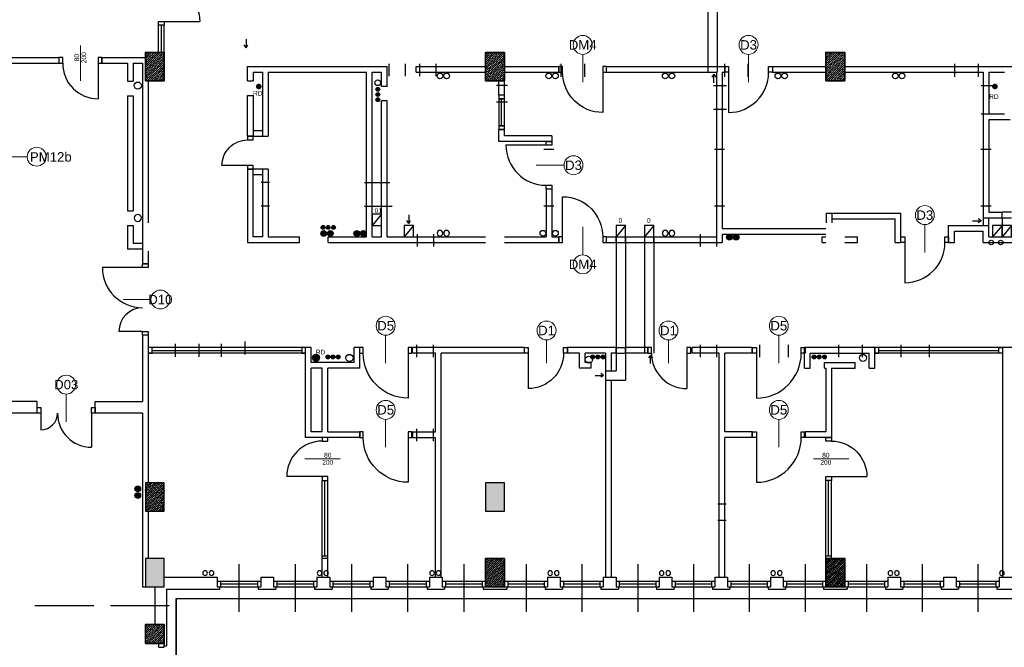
# Model space of a CAD drawing. Header units: millimetres. Extents: x 44889 to 52866, y -11417 to -4315.
# Tile 16 of 74: x 46043 to 47085, y -6970 to -6307. Entities that reach past the tile are written whole.
import ezdxf
from ezdxf.enums import TextEntityAlignment as Align

# ---------------------------------------------------------------- set-up
doc = ezdxf.new("R2010")
doc.units = ezdxf.units.MM
doc.layers.get('0').update_dxf_attribs({"color": 9})
for name, color, linetype, lineweight in [('kreskowanie', 9, 'Continuous', 18), ('opis stolarki', 251, 'Continuous', 18), ('słupy gr0.7', 9, 'Continuous', 35)]:
    doc.layers.add(name, color=color, linetype=linetype, lineweight=lineweight)
for name, color, linetype in [('Podkład', 9, 'Continuous'), ('przepusty', 9, 'Continuous'), ('wentylacja', 7, 'Continuous')]:
    doc.layers.add(name, color=color, linetype=linetype)
doc.styles.add('arial', font='arial.ttf')
doc.styles.get("Standard").update_dxf_attribs({"font": 'arial.ttf', "height": 15})
pattern_1 = [(45, (44431.0084, -9527.6914), (0.841899, 3.08696304), [3.96875, -0.79375, 0, -0.79375])]

# ---------------------------------------------------------------- blocks, each defined once
blk = doc.blocks.new('słup 4')
at = {"layer": 'kreskowanie'}
h = blk.add_hatch(dxfattribs=at)
h.set_pattern_fill('ANSI36', color=256, style=0)
h.set_pattern_definition([(45, (-20, -40), (1.6838, 6.17393), [7.9375, -1.5875, 0, -1.5875])])
h.paths.add_polyline_path([(20, 20), (-20, 20), (-20, -40), (20, -40)])
at = {"layer": 'słupy gr0.7'}
blk.add_lwpolyline([(-20, -40), (20, -40), (20, 20), (-20, 20)], close=True, dxfattribs=at)
blk = doc.blocks.new('PM12B')
for p, q in [((0, 0), (-50, 0)), ((0, -135), (-85, -135))]:
    blk.add_line(p, q)
for points in [[(12, 8), (12, 0), (0, 0), (0, 8)], [(12, -135), (12, -143), (0, -143), (0, -135)]]:
    blk.add_lwpolyline(points, close=True)
for centre, radius, start, end in [((0, 0), 50, 180, 270), ((0, -135), 85, 90, 180)]:
    blk.add_arc(centre, radius, start, end)
at = {"layer": 'opis stolarki'}
blk.add_line((81.9, -67.5), (22.9, -67.5), dxfattribs=at)
blk.add_circle((101.9, -67.5), 20, dxfattribs=at)
blk.add_attdef('PM12B', text='', height=20, dxfattribs=at).set_placement((101.9, -67.5), align=Align.MIDDLE)
blk = doc.blocks.new('D1-V')
blk.add_line((-39, 58), (-39, 133))
for points in [[(-39, 58), (-47, 58), (-47, 46), (-39, 46)], [(44, 58), (36, 58), (36, 46), (44, 46)]]:
    blk.add_lwpolyline(points, close=True)
blk.add_arc((-39, 58), 75, 360, 90)
at = {"layer": 'opis stolarki'}
blk.add_line((0, 30), (0, 79), dxfattribs=at)
blk.add_circle((0, 10), 20, dxfattribs=at)
blk.add_attdef('D1', text='', height=20, dxfattribs=at).set_placement((0, 10), align=Align.MIDDLE)
blk = doc.blocks.new('c.o.')
at = {"layer": 'przepusty'}
for points in [[(6, 0, 1), (-6, 0, 1)], [(20, 0, 1), (8, 0, 1)]]:
    blk.add_hatch(color=256, dxfattribs=at).paths.add_polyline_path(points)
for centre in [(0, 0), (14, 0)]:
    blk.add_circle(centre, 6, dxfattribs=at)
blk = doc.blocks.new('przepust duży')
at = {"layer": 'przepusty'}
blk.add_circle((82, 371), 7.5, dxfattribs=at)
blk = doc.blocks.new('kier. went.')
at = {"layer": 'wentylacja'}
for p, q in [((0, 0), (-4, 6)), ((0, 18), (0, 0)), ((0, 0), (4, 6))]:
    blk.add_line(p, q, dxfattribs=at)
blk = doc.blocks.new('przepust 3x')
at = {"layer": 'przepusty'}
for points in [[(4, 11, 1), (-4, 11, 1)], [(4, 0, 1), (-4, 0, 1)], [(4, -11, 1), (-4, -11, 1)]]:
    blk.add_hatch(color=256, dxfattribs=at).paths.add_polyline_path(points)
for centre in [(0, 11), (0, 0), (0, -11)]:
    blk.add_circle(centre, 4, dxfattribs=at)
blk = doc.blocks.new('wentylacja 1')
blk.add_line((20, 24), (0, 0))
blk.add_lwpolyline([(0, 0), (20, 0), (20, 24), (0, 24)], close=True)
blk = doc.blocks.new('M$C6751F5240116')
blk.add_line((8, 12), (8, 87))
for points in [[(8, 12), (0, 12), (0, 0), (8, 0)], [(91, 12), (83, 12), (83, 0), (91, 0)]]:
    blk.add_lwpolyline(points, close=True)
blk.add_arc((8, 12), 75, 360, 90)
at = {"layer": 'opis stolarki'}
blk.add_line((45.5, -26), (45.5, 48.7), dxfattribs=at)
at = {"layer": 'opis stolarki', "style": 'arial'}
for p in [(38.3, 0.1), (53.3, 0.1)]:
    blk.add_attdef('D0', text='', height=10, rotation=90, dxfattribs=at).set_placement(p, align=Align.MIDDLE)
blk = doc.blocks.new('D10')
for p, q in [((143, 6), (143, 91)), ((8, 6), (8, 56))]:
    blk.add_line(p, q)
for points in [[(0, 6), (8, 6), (8, -6), (0, -6)], [(143, 6), (151, 6), (151, -6), (143, -6)]]:
    blk.add_lwpolyline(points, close=True)
for centre, radius, start, end in [((143, 6), 85, 90, 180), ((8, 6), 50, 0, 90)]:
    blk.add_arc(centre, radius, start, end)
at = {"layer": 'opis stolarki'}
blk.add_line((75.5, -11.7), (75.5, 47.3), dxfattribs=at)
blk.add_circle((75.5, -31.7), 20, dxfattribs=at)
blk.add_attdef('D10', text='', height=20, dxfattribs=at).set_placement((75.5, -31.7), align=Align.MIDDLE)
blk = doc.blocks.new('D3')
blk.add_line((93, 6), (93, 91))
for points in [[(0, 6), (8, 6), (8, -6), (0, -6)], [(93, 6), (101, 6), (101, -6), (93, -6)]]:
    blk.add_lwpolyline(points, close=True)
blk.add_arc((93, 6), 85, 90, 180)
at = {"layer": 'opis stolarki'}
blk.add_line((50.5, -32), (50.5, 27), dxfattribs=at)
blk.add_circle((50.5, -52), 20, dxfattribs=at)
blk.add_attdef('D1', text='', height=20, dxfattribs=at).set_placement((50.5, -52), align=Align.MIDDLE)
blk = doc.blocks.new('D5')
blk.add_line((103, 12), (103, 107))
for points in [[(0, 12), (8, 12), (8, 0), (0, 0)], [(103, 12), (111, 12), (111, 0), (103, 0)]]:
    blk.add_lwpolyline(points, close=True)
blk.add_arc((103, 12), 95, 90, 180)
at = {"layer": 'opis stolarki'}
blk.add_line((55.5, -26), (55.5, 33), dxfattribs=at)
blk.add_circle((55.5, -46), 20, dxfattribs=at)
blk.add_attdef('D5', text='', height=20, dxfattribs=at).set_placement((55.5, -46), align=Align.MIDDLE)
blk = doc.blocks.new('D03')
for p, q in [((-6, -8), (-41, -8)), ((-6, -115), (-78, -115))]:
    blk.add_line(p, q)
for points in [[(6, 0), (6, -8), (-6, -8), (-6, 0)], [(6, -115), (6, -123), (-6, -123), (-6, -115)]]:
    blk.add_lwpolyline(points, close=True)
for centre, radius, start, end in [((-6, -8), 35, 180, 270), ((-6, -115), 72, 90, 180)]:
    blk.add_arc(centre, radius, start, end)
at = {"layer": 'opis stolarki'}
blk.add_line((34.5, -61.5), (-24.5, -61.5), dxfattribs=at)
blk.add_circle((54.5, -61.5), 20, dxfattribs=at)
blk.add_attdef('D03', text='', height=20, dxfattribs=at).set_placement((54.5, -61.5), align=Align.MIDDLE)
blk = doc.blocks.new('Przepust mały 2x')
at = {"layer": 'przepusty'}
for centre in [(0, 0), (0, -14)]:
    blk.add_circle(centre, 6, dxfattribs=at)
blk = doc.blocks.new('słup 2')
at = {"layer": 'kreskowanie'}
h = blk.add_hatch(dxfattribs=at)
h.set_pattern_fill('ANSI36', color=256, style=0)
h.set_pattern_definition([(45, (-1340, -20), (1.683798, 6.173926), [7.9375, -1.5875, 0, -1.5875])])
h.paths.add_polyline_path([(20, -20), (20, 20), (-20, 20), (-20, -20)])
at = {"layer": 'słupy gr0.7'}
blk.add_lwpolyline([(-20, -20), (20, -20), (20, 20), (-20, 20)], close=True, dxfattribs=at)

msp = doc.modelspace()

# ---------------------------------------------------------------- hatches: boundary and pattern name
at = {"layer": 'Podkład'}
h = msp.add_hatch(color=256, dxfattribs=at)
edge = h.paths.add_edge_path()
edge.add_arc((46296.01, -6377.14), 3, 360, 180, ccw=False)
edge.add_arc((46296.01, -6377.14), 3, 180, 360, ccw=False)
h = msp.add_hatch(color=256, dxfattribs=at)
edge = h.paths.add_edge_path()
edge.add_arc((47074.98, -6377.14), 3, 360, 180, ccw=False)
edge.add_arc((47074.98, -6377.14), 3, 180, 360, ccw=False)
h = msp.add_hatch(color=256, dxfattribs=at)
edge = h.paths.add_edge_path()
edge.add_arc((46356.52, -6664.13), 3.75, 0, 360)
h = msp.add_hatch(dxfattribs=at)
h.set_pattern_fill('ANSI36', color=256, scale=0.5, style=0)
h.set_pattern_definition([(45, (45516.0162, -6826.1265), (0.841899, 3.086963), [3.96875, -0.79375, 0, -0.79375])])
h.paths.add_polyline_path([(46196.02, -6826.13), (46196.02, -6796.13), (46176.02, -6796.13), (46176.02, -6826.13)])
h = msp.add_hatch(dxfattribs=at)
h.set_pattern_fill('ANSI36', color=256, scale=0.5, style=0)
h.set_pattern_definition(pattern_1)
h.paths.add_polyline_path([(46176.02, -6906.13), (46196.02, -6906.13), (46196.02, -6876.13), (46176.02, -6876.13)])
h.paths.add_polyline_path([(46536.02, -6906.13), (46556.02, -6906.13), (46556.02, -6876.13), (46536.02, -6876.13)])
h.paths.add_polyline_path([(46536.02, -6826.13), (46556.02, -6826.13), (46556.02, -6796.13), (46536.02, -6796.13)])
h = msp.add_hatch(dxfattribs=at)
h.set_pattern_fill('ANSI36', color=256, scale=0.5, style=0)
h.set_pattern_definition(pattern_1)
h.paths.add_polyline_path([(46896.02, -6906.13), (46916.02, -6906.13), (46916.02, -6876.13), (46896.02, -6876.13)])

# ---------------------------------------------------------------- linework, layer by layer
for p, q in [((46771.02, -6238.13), (46771.02, -6362.13)), ((46781.02, -6238.13), (46781.02, -6362.13)), ((46190.02, -6341.13), (46190.02, -6312.38)), ((46193.02, -6341.13), (46193.02, -6312.38)), ((46196.02, -6341.13), (46196.02, -6312.38)), ((46016.02, -6346.63), (46084.52, -6346.63)), ((46016.02, -6352.63), (46084.52, -6352.63)), ((46084.52, -6346.63), (46084.52, -6352.63)), ((46130.02, -6346.63), (46176.02, -6346.63)), ((46130.02, -6346.63), (46130.02, -6352.63)), ((46130.02, -6352.63), (46157.02, -6352.63)), ((46157.02, -6352.63), (46157.02, -6371.63)), ((46163.02, -6352.63), (46163.02, -6371.63)), ((46163.02, -6352.63), (46173.02, -6352.63)), ((46173.02, -6352.63), (46173.02, -6564.63)), ((46433.52, -6353.19), (46433.52, -6366.2)), ((46451.02, -6353.19), (46451.02, -6366.2)), ((46466.02, -6353.19), (46466.02, -6366.2)), ((46483.52, -6353.19), (46483.52, -6366.2)), ((46616.02, -6367.02), (46616.02, -6353.01)), ((46641.02, -6367.02), (46641.02, -6353.01)), ((46789.02, -6367.02), (46789.02, -6353.01)), ((46814.02, -6367.02), (46814.02, -6353.01)), ((47032.52, -6367.02), (47032.52, -6353.01)), ((47057.52, -6367.02), (47057.52, -6353.01)), ((46284.02, -6356.13), (46432.02, -6356.13)), ((46284.02, -6371.13), (46284.02, -6356.13)), ((46290.02, -6362.13), (46300.02, -6362.13)), ((46290.02, -6362.13), (46290.02, -6371.13)), ((46300.02, -6362.13), (46300.02, -6429.7)), ((46306.02, -6362.13), (46306.02, -6429.7)), ((46306.02, -6362.13), (46410.02, -6362.13)), ((46410.02, -6536.13), (46410.02, -6362.13)), ((46416.02, -6536.13), (46416.02, -6362.13)), ((46416.02, -6362.13), (46426.02, -6362.13)), ((46426.02, -6377.13), (46426.02, -6362.13)), ((46432.02, -6377.13), (46432.02, -6356.13)), ((46462.52, -6362.13), (46462.52, -6356.13)), ((46462.52, -6356.13), (46536.02, -6356.13)), ((46462.52, -6362.13), (46536.02, -6362.13)), ((46556.02, -6356.13), (46613.52, -6356.13)), ((46556.02, -6362.13), (46613.52, -6362.13)), ((46613.52, -6362.13), (46613.52, -6356.13)), ((46664.02, -6356.13), (46771.02, -6356.13)), ((46664.02, -6362.13), (46664.02, -6356.13)), ((46664.02, -6362.13), (46771.02, -6362.13)), ((46771.02, -6356.13), (46781.02, -6356.13)), ((46771.02, -6356.13), (46771.02, -6362.13)), ((46771.02, -6362.13), (46781.02, -6362.13)), ((46780.52, -6362.13), (46780.52, -6536.13)), ((46781.02, -6356.13), (46789.02, -6356.13)), ((46781.02, -6356.13), (46781.02, -6362.13)), ((46786.52, -6362.13), (46786.52, -6527.13)), ((46786.52, -6362.13), (46789.02, -6362.13)), ((46789.02, -6356.13), (46789.02, -6362.13)), ((46839.52, -6356.13), (46839.52, -6362.13)), ((46839.52, -6356.13), (46896.02, -6356.13)), ((46839.52, -6362.13), (46896.02, -6362.13)), ((46916.02, -6356.13), (47132.02, -6356.13)), ((46916.02, -6362.13), (47062.52, -6362.13)), ((47062.52, -6362.13), (47062.52, -6516.13)), ((47068.52, -6362.13), (47068.52, -6406.13)), ((47068.52, -6362.13), (47085.02, -6362.13)), ((46157.02, -6371.63), (46163.02, -6371.63)), ((46179.02, -6371.13), (46179.02, -6521.13)), ((46284.02, -6371.13), (46290.02, -6371.13)), ((46559.08, -6376.13), (46547.66, -6376.13)), ((46550.02, -6386.13), (46550.02, -6371.13)), ((46556.02, -6386.13), (46556.02, -6371.13)), ((46777.13, -6376.13), (46790.87, -6376.13)), ((47060.47, -6376.13), (47074.21, -6376.13)), ((46284.02, -6429.7), (46284.02, -6386.63)), ((46284.02, -6386.63), (46290.02, -6386.63)), ((46290.02, -6386.63), (46290.02, -6429.7)), ((46432.02, -6377.13), (46426.02, -6377.13)), ((46556.02, -6386.13), (46550.02, -6386.13)), ((46157.02, -6387.13), (46163.02, -6387.13)), ((46157.02, -6387.13), (46157.02, -6508.63)), ((46163.02, -6387.13), (46163.02, -6508.63)), ((46426.02, -6536.13), (46426.02, -6392.13)), ((46432.02, -6392.13), (46426.02, -6392.13)), ((46432.02, -6536.13), (46432.02, -6392.13)), ((46559.08, -6393.63), (46547.66, -6393.63)), ((46553.02, -6418.63), (46553.02, -6390.13)), ((46777.13, -6401.13), (46790.87, -6401.13)), ((47060.47, -6406.13), (47074.21, -6406.13)), ((47068.52, -6406.13), (47085.02, -6406.13)), ((47068.52, -6412.13), (47091.02, -6412.13)), ((47068.52, -6412.13), (47068.52, -6510.13)), ((46290.02, -6423.7), (46300.02, -6423.7)), ((46550.02, -6435.13), (46550.02, -6422.63)), ((46556.02, -6422.63), (46550.02, -6422.63)), ((46556.02, -6429.13), (46556.02, -6422.63)), ((46284.02, -6429.7), (46306.02, -6429.7)), ((46606.02, -6435.13), (46550.02, -6435.13)), ((46606.02, -6429.13), (46556.02, -6429.13)), ((46606.02, -6429.13), (46606.02, -6435.13)), ((46608.25, -6443.63), (46597.55, -6443.63)), ((46788.89, -6443.63), (46778.19, -6443.63)), ((47070.89, -6443.63), (47060.19, -6443.63)), ((46306.02, -6464.7), (46284.02, -6464.7)), ((46284.02, -6464.7), (46284.02, -6542.13)), ((46290.02, -6536.13), (46290.02, -6464.7)), ((46300.02, -6464.7), (46300.02, -6536.13)), ((46306.02, -6464.7), (46306.02, -6536.13)), ((46300.02, -6470.7), (46290.02, -6470.7)), ((46307.45, -6478.63), (46298.58, -6478.63)), ((46407.97, -6478.63), (46434.73, -6478.63)), ((46600.02, -6485.63), (46600.02, -6536.13)), ((46606.02, -6485.63), (46600.02, -6485.63)), ((46606.02, -6485.63), (46606.02, -6536.13)), ((46157.02, -6508.63), (46163.02, -6508.63)), ((46307.45, -6503.63), (46298.58, -6503.63)), ((46407.97, -6503.63), (46437.22, -6503.63)), ((46608.25, -6503.63), (46597.55, -6503.63)), ((46788.89, -6503.63), (46778.19, -6503.63)), ((46896.52, -6511.13), (46896.52, -6521.13)), ((46896.52, -6511.13), (46975.52, -6511.13)), ((46902.52, -6511.13), (46902.52, -6521.13)), ((46975.52, -6542.13), (46975.52, -6511.13)), ((47070.89, -6503.63), (47060.19, -6503.63)), ((47068.52, -6510.13), (47082.52, -6510.13)), ((47082.52, -6516.13), (47082.52, -6510.13)), ((47092.52, -6510.13), (47082.52, -6510.13)), ((46902.52, -6517.13), (46969.52, -6517.13)), ((46969.52, -6542.13), (46969.52, -6517.13)), ((47062.52, -6516.13), (47082.52, -6516.13)), ((47062.52, -6516.13), (47062.52, -6524.13)), ((47068.52, -6524.13), (47068.52, -6516.13)), ((47082.52, -6516.13), (47082.52, -6524.13)), ((47082.52, -6516.13), (47092.52, -6516.13)), ((46157.02, -6524.13), (46163.02, -6524.13)), ((46157.02, -6524.13), (46157.02, -6549.13)), ((46163.02, -6524.13), (46163.02, -6543.13)), ((46459.72, -6524.13), (46449.72, -6536.13)), ((46684.02, -6524.13), (46674.02, -6536.13)), ((46714.02, -6524.13), (46704.02, -6536.13)), ((46786.52, -6527.13), (46896.02, -6527.13)), ((47026.02, -6542.13), (47026.02, -6524.13)), ((47026.02, -6524.13), (47068.52, -6524.13)), ((47032.02, -6542.13), (47032.02, -6530.13)), ((47032.02, -6530.13), (47062.52, -6530.13)), ((47062.52, -6542.13), (47062.52, -6530.13)), ((47068.52, -6536.13), (47068.52, -6524.13)), ((46284.02, -6542.13), (46339.02, -6542.13)), ((46300.02, -6536.13), (46290.02, -6536.13)), ((46306.02, -6536.13), (46339.02, -6536.13)), ((46339.02, -6542.13), (46339.02, -6536.13)), ((46369.52, -6542.13), (46369.52, -6536.13)), ((46369.52, -6536.13), (46410.02, -6536.13)), ((46369.52, -6542.13), (46536.02, -6542.13)), ((46416.02, -6536.13), (46426.02, -6536.13)), ((46432.02, -6536.13), (46536.02, -6536.13)), ((46463.52, -6533.19), (46463.52, -6546.2)), ((46481.02, -6533.19), (46481.02, -6546.2)), ((46556.02, -6536.13), (46600.02, -6536.13)), ((46556.02, -6542.13), (46613.52, -6542.13)), ((46606.02, -6536.13), (46613.52, -6536.13)), ((46613.52, -6542.13), (46613.52, -6536.13)), ((46664.02, -6542.13), (46664.02, -6536.13)), ((46664.02, -6536.13), (46674.02, -6536.13)), ((46664.02, -6542.13), (46674.02, -6542.13)), ((46674.02, -6542.13), (46674.02, -6536.13)), ((46674.02, -6536.13), (46674.02, -6677.63)), ((46674.02, -6542.13), (46684.02, -6542.13)), ((46684.02, -6542.13), (46684.02, -6536.13)), ((46684.02, -6536.13), (46704.02, -6536.13)), ((46684.02, -6536.13), (46684.02, -6687.63)), ((46684.02, -6542.13), (46704.02, -6542.13)), ((46704.02, -6536.13), (46704.02, -6659.13)), ((46704.02, -6536.13), (46704.02, -6542.13)), ((46704.02, -6542.13), (46714.02, -6542.13)), ((46714.02, -6542.13), (46714.02, -6536.13)), ((46714.02, -6536.13), (46780.52, -6536.13)), ((46714.02, -6536.13), (46714.02, -6659.13)), ((46714.02, -6542.13), (46786.52, -6542.13)), ((46763.02, -6533.19), (46763.02, -6546.2)), ((46780.52, -6533.19), (46780.52, -6546.2)), ((46786.52, -6533.13), (46896.02, -6533.13)), ((46786.52, -6533.13), (46786.52, -6542.13)), ((46892.02, -6542.13), (46892.02, -6536.13)), ((46892.02, -6536.13), (46896.02, -6536.13)), ((46892.02, -6542.13), (46896.02, -6542.13)), ((46916.02, -6536.13), (46929.52, -6536.13)), ((46916.02, -6542.13), (46929.52, -6542.13)), ((46929.52, -6542.13), (46929.52, -6536.13)), ((46969.52, -6542.13), (46975.52, -6542.13)), ((47026.02, -6542.13), (47032.02, -6542.13)), ((47062.52, -6542.13), (47132.02, -6542.13)), ((47068.52, -6536.13), (47120.02, -6536.13)), ((46173.02, -6549.13), (46157.02, -6549.13)), ((46173.02, -6543.13), (46163.02, -6543.13)), ((46179.02, -6551.13), (46179.02, -6564.63)), ((46179.02, -6564.63), (46173.02, -6564.63)), ((46179.02, -6640.13), (46173.02, -6640.13)), ((46173.02, -6640.13), (46173.02, -6710.13)), ((46179.02, -6640.13), (46179.02, -6796.13)), ((46281.52, -6660.63), (46281.52, -6646.62)), ((46345.52, -6653.13), (46179.02, -6653.13)), ((46183.02, -6656.13), (46341.52, -6656.13)), ((46208.02, -6663.13), (46208.02, -6649.12)), ((46233.02, -6663.13), (46233.02, -6649.12)), ((46256.52, -6663.13), (46256.52, -6649.12)), ((46345.52, -6748.13), (46345.52, -6653.13)), ((46351.52, -6653.13), (46345.52, -6653.13)), ((46351.52, -6669.13), (46351.52, -6653.13)), ((46403.02, -6653.13), (46397.02, -6653.13)), ((46397.02, -6669.13), (46397.02, -6653.13)), ((46403.02, -6675.13), (46403.02, -6653.13)), ((46458.52, -6659.13), (46458.52, -6653.13)), ((46577.02, -6653.13), (46458.52, -6653.13)), ((46463.02, -6650.19), (46463.02, -6663.2)), ((46480.52, -6650.19), (46480.52, -6663.2)), ((46577.02, -6659.13), (46577.02, -6653.13)), ((46622.52, -6659.13), (46622.52, -6653.13)), ((46674.02, -6653.13), (46622.52, -6653.13)), ((46674.02, -6659.13), (46674.02, -6653.13)), ((46674.02, -6653.13), (46684.02, -6653.13)), ((46707.52, -6653.13), (46684.02, -6653.13)), ((46684.02, -6659.13), (46684.02, -6653.13)), ((46707.52, -6659.13), (46707.52, -6653.13)), ((46754.52, -6659.13), (46754.52, -6653.13)), ((46818.02, -6653.13), (46754.52, -6653.13)), ((46763.02, -6650.19), (46763.02, -6663.2)), ((46780.52, -6650.19), (46780.52, -6663.2)), ((46818.02, -6659.13), (46818.02, -6653.13)), ((46826.02, -6650.19), (46826.02, -6663.2)), ((46856.02, -6650.19), (46856.02, -6663.2)), ((46873.52, -6675.13), (46873.52, -6653.13)), ((46948.02, -6653.13), (46873.52, -6653.13)), ((46909.52, -6650.19), (46909.52, -6663.2)), ((46934.52, -6650.19), (46934.52, -6663.2)), ((46948.02, -6675.13), (46948.02, -6653.13)), ((47083.02, -6653.13), (46948.02, -6653.13)), ((46952.02, -6656.13), (47079.02, -6656.13)), ((46975.52, -6650.19), (46975.52, -6663.2)), ((47005.52, -6650.19), (47005.52, -6663.2)), ((47083.02, -6653.13), (47083.02, -6896.13)), ((47102.02, -6653.13), (47083.02, -6653.13)), ((46345.52, -6659.13), (46179.02, -6659.13)), ((46483.02, -6659.13), (46458.52, -6659.13)), ((46483.02, -6742.13), (46483.02, -6659.13)), ((46577.02, -6659.13), (46489.02, -6659.13)), ((46489.02, -6896.13), (46489.02, -6659.13)), ((46635.52, -6659.13), (46622.52, -6659.13)), ((46635.52, -6675.13), (46635.52, -6659.13)), ((46663.02, -6659.13), (46641.52, -6659.13)), ((46641.52, -6669.13), (46641.52, -6659.13)), ((46663.02, -6659.13), (46663.02, -6677.63)), ((46669.02, -6659.13), (46669.02, -6677.63)), ((46674.02, -6659.13), (46669.02, -6659.13)), ((46674.02, -6659.13), (46684.02, -6659.13)), ((46707.52, -6659.13), (46684.02, -6659.13)), ((46783.02, -6659.13), (46754.52, -6659.13)), ((46783.02, -6896.13), (46783.02, -6659.13)), ((46818.02, -6659.13), (46789.02, -6659.13)), ((46789.02, -6742.13), (46789.02, -6659.13)), ((46879.52, -6659.13), (46942.02, -6659.13)), ((46879.52, -6675.13), (46879.52, -6659.13)), ((46942.02, -6675.13), (46942.02, -6659.13)), ((47083.02, -6659.13), (46948.02, -6659.13)), ((46397.02, -6669.13), (46351.52, -6669.13)), ((46351.52, -6742.13), (46351.52, -6675.13)), ((46363.02, -6675.13), (46351.52, -6675.13)), ((46363.02, -6742.13), (46363.02, -6675.13)), ((46403.02, -6675.13), (46369.02, -6675.13)), ((46369.02, -6742.13), (46369.02, -6675.13)), ((46647.52, -6675.13), (46635.52, -6675.13)), ((46647.52, -6669.13), (46641.52, -6669.13)), ((46647.52, -6669.13), (46647.52, -6675.13)), ((46663.02, -6677.63), (46669.02, -6677.63)), ((46663.02, -6677.63), (46663.02, -6687.63)), ((46669.02, -6677.63), (46674.02, -6677.63)), ((46873.52, -6675.13), (46879.52, -6675.13)), ((46894.52, -6675.13), (46894.52, -6669.13)), ((46894.52, -6669.13), (46927.02, -6669.13)), ((46894.52, -6675.13), (46896.02, -6675.13)), ((46902.02, -6675.13), (46927.02, -6675.13)), ((46927.02, -6675.13), (46927.02, -6669.13)), ((46942.02, -6675.13), (46948.02, -6675.13)), ((46663.02, -6687.63), (46669.02, -6687.63)), ((46663.02, -6687.63), (46663.02, -6896.13)), ((46669.02, -6687.63), (46669.02, -6896.13)), ((46669.02, -6687.63), (46684.02, -6687.63)), ((46061.52, -6710.13), (45995.62, -6710.13)), ((46061.52, -6722.63), (46061.52, -6710.13)), ((46123.02, -6710.13), (46173.02, -6710.13)), ((46123.02, -6722.63), (46123.02, -6710.13)), ((46061.52, -6722.63), (45995.62, -6722.63)), ((46173.02, -6722.63), (46123.02, -6722.63)), ((46463.02, -6739.19), (46463.02, -6752.2)), ((46480.52, -6739.19), (46480.52, -6752.2)), ((46403.02, -6748.13), (46345.52, -6748.13)), ((46363.02, -6742.13), (46351.52, -6742.13)), ((46369.02, -6742.13), (46403.02, -6742.13)), ((46403.02, -6742.13), (46403.02, -6748.13)), ((46458.52, -6742.13), (46458.52, -6748.13)), ((46458.52, -6742.13), (46483.02, -6742.13)), ((46458.52, -6748.13), (46483.02, -6748.13)), ((46483.02, -6896.13), (46483.02, -6748.13)), ((46789.02, -6896.13), (46789.02, -6748.13)), ((46818.02, -6748.13), (46818.02, -6742.13)), ((46873.52, -6748.13), (46873.52, -6742.13)), ((46896.02, -6742.13), (46874.02, -6742.13)), ((46363.02, -6876.13), (46363.02, -6793.63)), ((46366.02, -6873.63), (46366.02, -6793.63)), ((46369.02, -6876.13), (46369.02, -6793.63)), ((46896.02, -6876.13), (46896.02, -6793.63)), ((46899.02, -6873.63), (46899.02, -6793.63)), ((46902.02, -6876.13), (46902.02, -6793.63)), ((46790.55, -6818.63), (46781.68, -6818.63)), ((46179.02, -6826.13), (46179.02, -6876.13)), ((46790.55, -6836.13), (46781.68, -6836.13)), ((46369.02, -6873.63), (46363.02, -6873.63)), ((46363.02, -6896.13), (46363.02, -6876.13)), ((46369.02, -6876.13), (46363.02, -6876.13)), ((46369.02, -6896.13), (46369.02, -6876.13)), ((46902.02, -6873.63), (46896.02, -6873.63)), ((46275.02, -6882.08), (46275.02, -6932.75)), ((46334.52, -6882.08), (46334.52, -6932.75)), ((46394.02, -6882.08), (46394.02, -6932.75)), ((46453.52, -6882.08), (46453.52, -6932.75)), ((46513.02, -6882.08), (46513.02, -6932.75)), ((46579.02, -6882.08), (46579.02, -6932.75)), ((46638.02, -6882.08), (46638.02, -6932.75)), ((46697.02, -6882.08), (46697.02, -6932.75)), ((46756.02, -6882.08), (46756.02, -6932.75)), ((46815.02, -6882.08), (46815.02, -6932.75)), ((46874.02, -6882.08), (46874.02, -6932.75)), ((46939.02, -6882.08), (46939.02, -6932.75)), ((46998.02, -6882.08), (46998.02, -6932.75)), ((47057.02, -6882.08), (47057.02, -6932.75)), ((46196.02, -6896.13), (46252.02, -6896.13)), ((46252.02, -6896.13), (46252.02, -6906.13)), ((46298.02, -6896.13), (46298.02, -6906.13)), ((46298.02, -6896.13), (46311.52, -6896.13)), ((46311.52, -6896.13), (46311.52, -6906.13)), ((46357.52, -6896.13), (46371.02, -6896.13)), ((46357.52, -6896.13), (46357.52, -6906.13)), ((46371.02, -6896.13), (46371.02, -6906.13)), ((46417.02, -6896.13), (46430.52, -6896.13)), ((46417.02, -6896.13), (46417.02, -6906.13)), ((46430.52, -6896.13), (46430.52, -6906.13)), ((46476.52, -6896.13), (46476.52, -6906.13)), ((46476.52, -6896.13), (46490.02, -6896.13)), ((46490.02, -6896.13), (46490.02, -6906.13)), ((46601.52, -6896.13), (46601.52, -6906.13)), ((46601.52, -6896.13), (46615.02, -6896.13)), ((46615.02, -6896.13), (46615.02, -6906.13)), ((46660.52, -6896.13), (46674.02, -6896.13)), ((46660.52, -6896.13), (46660.52, -6906.13)), ((46674.02, -6896.13), (46674.02, -6906.13)), ((46719.52, -6896.13), (46733.02, -6896.13)), ((46719.52, -6896.13), (46719.52, -6906.13)), ((46733.02, -6896.13), (46733.02, -6906.13)), ((46778.52, -6896.13), (46778.52, -6906.13)), ((46778.52, -6896.13), (46792.02, -6896.13)), ((46792.02, -6896.13), (46792.02, -6906.13)), ((46837.52, -6896.13), (46837.52, -6906.13)), ((46837.52, -6896.13), (46851.02, -6896.13)), ((46851.02, -6896.13), (46851.02, -6906.13)), ((46961.52, -6896.13), (46961.52, -6906.13)), ((46961.52, -6896.13), (46975.02, -6896.13)), ((46975.02, -6896.13), (46975.02, -6906.13)), ((47020.52, -6896.13), (47034.02, -6896.13)), ((47020.52, -6896.13), (47020.52, -6906.13)), ((47034.02, -6896.13), (47034.02, -6906.13)), ((47079.52, -6896.13), (47093.02, -6896.13)), ((47079.52, -6896.13), (47079.52, -6906.13)), ((46186.02, -6906.13), (46186.02, -6946.13)), ((46186.02, -6906.13), (46186.02, -6946.13)), ((46252.02, -6900.13), (46298.02, -6900.13)), ((46252.02, -6900.13), (46298.02, -6900.13)), ((46252.02, -6906.13), (46254.52, -6906.13)), ((46252.02, -6906.13), (46298.02, -6906.13)), ((46252.02, -6906.13), (46298.02, -6906.13)), ((46254.52, -6906.13), (46254.52, -6908.63)), ((46255.52, -6900.13), (46255.52, -6906.13)), ((46255.52, -6903.13), (46294.52, -6903.13)), ((46255.52, -6903.13), (46294.52, -6903.13)), ((46294.52, -6900.13), (46294.52, -6906.13)), ((46295.52, -6906.13), (46295.52, -6908.63)), ((46295.52, -6906.13), (46298.02, -6906.13)), ((46311.52, -6900.13), (46357.52, -6900.13)), ((46311.52, -6900.13), (46357.52, -6900.13)), ((46311.52, -6906.13), (46314.02, -6906.13)), ((46311.52, -6906.13), (46357.52, -6906.13)), ((46311.52, -6906.13), (46357.52, -6906.13)), ((46314.02, -6906.13), (46314.02, -6908.63)), ((46315.02, -6900.13), (46315.02, -6906.13)), ((46315.02, -6903.13), (46354.02, -6903.13)), ((46315.02, -6903.13), (46354.02, -6903.13)), ((46354.02, -6900.13), (46354.02, -6906.13)), ((46355.02, -6906.13), (46355.02, -6908.63)), ((46355.02, -6906.13), (46357.52, -6906.13)), ((46371.02, -6900.13), (46417.02, -6900.13)), ((46371.02, -6900.13), (46417.02, -6900.13)), ((46371.02, -6906.13), (46373.52, -6906.13)), ((46371.02, -6906.13), (46417.02, -6906.13)), ((46371.02, -6906.13), (46417.02, -6906.13)), ((46373.52, -6906.13), (46373.52, -6908.63)), ((46374.52, -6900.13), (46374.52, -6906.13)), ((46374.52, -6903.13), (46413.52, -6903.13)), ((46374.52, -6903.13), (46413.52, -6903.13)), ((46413.52, -6900.13), (46413.52, -6906.13)), ((46414.52, -6906.13), (46414.52, -6908.63)), ((46414.52, -6906.13), (46417.02, -6906.13)), ((46430.52, -6900.13), (46476.52, -6900.13)), ((46430.52, -6900.13), (46476.52, -6900.13)), ((46430.52, -6906.13), (46433.02, -6906.13)), ((46430.52, -6906.13), (46476.52, -6906.13)), ((46430.52, -6906.13), (46476.52, -6906.13)), ((46433.02, -6906.13), (46433.02, -6908.63)), ((46434.02, -6900.13), (46434.02, -6906.13)), ((46434.02, -6903.13), (46473.02, -6903.13)), ((46434.02, -6903.13), (46473.02, -6903.13)), ((46473.02, -6900.13), (46473.02, -6906.13)), ((46474.02, -6906.13), (46474.02, -6908.63)), ((46474.02, -6906.13), (46476.52, -6906.13)), ((46490.02, -6900.13), (46536.02, -6900.13)), ((46490.02, -6900.13), (46536.02, -6900.13)), ((46490.02, -6906.13), (46492.52, -6906.13)), ((46490.02, -6906.13), (46536.02, -6906.13)), ((46490.02, -6906.13), (46536.02, -6906.13)), ((46492.52, -6906.13), (46492.52, -6908.63)), ((46493.52, -6900.13), (46493.52, -6906.13)), ((46493.52, -6903.13), (46532.52, -6903.13)), ((46493.52, -6903.13), (46532.52, -6903.13)), ((46532.52, -6900.13), (46532.52, -6906.13)), ((46533.52, -6906.13), (46533.52, -6908.63)), ((46533.52, -6906.13), (46536.02, -6906.13)), ((46556.02, -6900.13), (46601.52, -6900.13)), ((46556.02, -6900.13), (46601.52, -6900.13)), ((46556.02, -6906.13), (46558.52, -6906.13)), ((46556.02, -6906.13), (46601.52, -6906.13)), ((46556.02, -6906.13), (46601.52, -6906.13)), ((46558.52, -6906.13), (46558.52, -6908.63)), ((46559.52, -6900.13), (46559.52, -6906.13)), ((46559.52, -6903.13), (46598.02, -6903.13)), ((46559.52, -6903.13), (46598.02, -6903.13)), ((46598.02, -6900.13), (46598.02, -6906.13)), ((46599.02, -6906.13), (46599.02, -6908.63)), ((46599.02, -6906.13), (46601.52, -6906.13)), ((46615.02, -6900.13), (46660.52, -6900.13)), ((46615.02, -6900.13), (46660.52, -6900.13)), ((46615.02, -6906.13), (46617.52, -6906.13)), ((46615.02, -6906.13), (46660.52, -6906.13)), ((46615.02, -6906.13), (46660.52, -6906.13)), ((46617.52, -6906.13), (46617.52, -6908.63)), ((46618.52, -6900.13), (46618.52, -6906.13)), ((46618.52, -6903.13), (46657.02, -6903.13)), ((46618.52, -6903.13), (46657.02, -6903.13)), ((46657.02, -6900.13), (46657.02, -6906.13)), ((46658.02, -6906.13), (46658.02, -6908.63)), ((46658.02, -6906.13), (46660.52, -6906.13)), ((46674.02, -6900.13), (46719.52, -6900.13)), ((46674.02, -6900.13), (46719.52, -6900.13)), ((46674.02, -6906.13), (46676.52, -6906.13)), ((46674.02, -6906.13), (46719.52, -6906.13)), ((46674.02, -6906.13), (46719.52, -6906.13)), ((46676.52, -6906.13), (46676.52, -6908.63)), ((46677.52, -6900.13), (46677.52, -6906.13)), ((46677.52, -6903.13), (46716.02, -6903.13)), ((46677.52, -6903.13), (46716.02, -6903.13)), ((46716.02, -6900.13), (46716.02, -6906.13)), ((46717.02, -6906.13), (46717.02, -6908.63)), ((46717.02, -6906.13), (46719.52, -6906.13)), ((46733.02, -6900.13), (46778.52, -6900.13)), ((46733.02, -6900.13), (46778.52, -6900.13)), ((46733.02, -6906.13), (46735.52, -6906.13)), ((46733.02, -6906.13), (46778.52, -6906.13)), ((46733.02, -6906.13), (46778.52, -6906.13)), ((46735.52, -6906.13), (46735.52, -6908.63)), ((46736.52, -6900.13), (46736.52, -6906.13)), ((46736.52, -6903.13), (46775.02, -6903.13)), ((46736.52, -6903.13), (46775.02, -6903.13)), ((46775.02, -6900.13), (46775.02, -6906.13)), ((46776.02, -6906.13), (46776.02, -6908.63)), ((46776.02, -6906.13), (46778.52, -6906.13)), ((46792.02, -6900.13), (46837.52, -6900.13)), ((46792.02, -6900.13), (46837.52, -6900.13)), ((46792.02, -6906.13), (46794.52, -6906.13)), ((46792.02, -6906.13), (46837.52, -6906.13)), ((46792.02, -6906.13), (46837.52, -6906.13)), ((46794.52, -6906.13), (46794.52, -6908.63)), ((46795.52, -6900.13), (46795.52, -6906.13)), ((46795.52, -6903.13), (46834.02, -6903.13)), ((46795.52, -6903.13), (46834.02, -6903.13)), ((46834.02, -6900.13), (46834.02, -6906.13)), ((46835.02, -6906.13), (46837.52, -6906.13)), ((46835.02, -6906.13), (46835.02, -6908.63)), ((46835.02, -6906.13), (46837.52, -6906.13)), ((46851.02, -6900.13), (46896.02, -6900.13)), ((46851.02, -6900.13), (46896.02, -6900.13)), ((46851.02, -6906.13), (46853.52, -6906.13)), ((46851.02, -6906.13), (46896.02, -6906.13)), ((46851.02, -6906.13), (46896.02, -6906.13)), ((46853.52, -6906.13), (46853.52, -6908.63)), ((46854.52, -6900.13), (46854.52, -6906.13)), ((46854.52, -6903.13), (46892.6, -6903.13)), ((46854.52, -6903.13), (46892.6, -6903.13)), ((46892.6, -6900.13), (46892.6, -6906.13)), ((46893.52, -6906.13), (46893.52, -6908.63)), ((46916.02, -6900.13), (46961.52, -6900.13)), ((46916.02, -6900.13), (46961.52, -6900.13)), ((46916.02, -6906.13), (46918.52, -6906.13)), ((46916.02, -6906.13), (46961.52, -6906.13)), ((46916.02, -6906.13), (46961.52, -6906.13)), ((46918.52, -6906.13), (46918.52, -6908.63)), ((46919.52, -6900.13), (46919.52, -6906.13)), ((46919.52, -6903.13), (46958.02, -6903.13)), ((46919.52, -6903.13), (46958.02, -6903.13)), ((46958.02, -6900.13), (46958.02, -6906.13)), ((46959.02, -6906.13), (46959.02, -6908.63)), ((46959.02, -6906.13), (46961.52, -6906.13)), ((46975.02, -6900.13), (47020.52, -6900.13)), ((46975.02, -6900.13), (47020.52, -6900.13)), ((46975.02, -6906.13), (46977.52, -6906.13)), ((46975.02, -6906.13), (47020.52, -6906.13)), ((46975.02, -6906.13), (47020.52, -6906.13)), ((46977.52, -6906.13), (46977.52, -6908.63)), ((46978.52, -6900.13), (46978.52, -6906.13)), ((46978.52, -6903.13), (47017.02, -6903.13)), ((46978.52, -6903.13), (47017.02, -6903.13)), ((47017.02, -6900.13), (47017.02, -6906.13)), ((47018.02, -6906.13), (47018.02, -6908.63)), ((47018.02, -6906.13), (47020.52, -6906.13)), ((47034.02, -6900.13), (47079.52, -6900.13)), ((47034.02, -6900.13), (47079.52, -6900.13)), ((47034.02, -6906.13), (47036.52, -6906.13)), ((47034.02, -6906.13), (47079.52, -6906.13)), ((47034.02, -6906.13), (47079.52, -6906.13)), ((47036.52, -6906.13), (47036.52, -6908.63)), ((47037.52, -6900.13), (47037.52, -6906.13)), ((47037.52, -6903.13), (47076.02, -6903.13)), ((47037.52, -6903.13), (47076.02, -6903.13)), ((47076.02, -6900.13), (47076.02, -6906.13)), ((47077.02, -6906.13), (47077.02, -6908.63)), ((47077.02, -6906.13), (47079.52, -6906.13)), ((46198.52, -6908.63), (46254.52, -6908.63)), ((46198.52, -6908.63), (46198.52, -6968.63)), ((46295.52, -6908.63), (46314.02, -6908.63)), ((46355.02, -6908.63), (46373.52, -6908.63)), ((46414.52, -6908.63), (46433.02, -6908.63)), ((46474.02, -6908.63), (46492.52, -6908.63)), ((46533.52, -6908.63), (46558.52, -6908.63)), ((46599.02, -6908.63), (46617.52, -6908.63)), ((46658.02, -6908.63), (46676.52, -6908.63)), ((46717.02, -6908.63), (46735.52, -6908.63)), ((46776.02, -6908.63), (46794.52, -6908.63)), ((46835.02, -6908.63), (46853.52, -6908.63)), ((46893.52, -6908.63), (46918.52, -6908.63)), ((46959.02, -6908.63), (46977.52, -6908.63)), ((47018.02, -6908.63), (47036.52, -6908.63)), ((47077.02, -6908.63), (47095.52, -6908.63)), ((46208.52, -6918.63), (47746.02, -6918.63)), ((46208.52, -6918.63), (46208.52, -7233.63)), ((46196.02, -6966.13), (46196.02, -6968.63)), ((46196.02, -6966.13), (46196.02, -6968.63)), ((46196.02, -6968.63), (46198.52, -6968.63))]:
    msp.add_line(p, q, dxfattribs=at)
for points in [[(46556.02, -6390.13), (46556.02, -6386.13), (46550.02, -6386.13), (46550.02, -6390.13)], [(46550.02, -6418.63), (46556.02, -6418.63), (46556.02, -6390.13), (46550.02, -6390.13)], [(46556.02, -6422.63), (46556.02, -6418.63), (46550.02, -6418.63), (46550.02, -6422.63)], [(46284.02, -6429.7), (46284.02, -6433.7), (46290.02, -6433.7), (46290.02, -6429.7)], [(46284.02, -6460.7), (46284.02, -6464.7), (46290.02, -6464.7), (46290.02, -6460.7)], [(46449.72, -6536.13), (46459.72, -6536.13), (46459.72, -6524.13), (46449.72, -6524.13)], [(46674.02, -6536.13), (46684.02, -6536.13), (46684.02, -6524.13), (46674.02, -6524.13)], [(46704.02, -6536.13), (46714.02, -6536.13), (46714.02, -6524.13), (46704.02, -6524.13)], [(46183.02, -6653.13), (46179.02, -6653.13), (46179.02, -6659.13), (46183.02, -6659.13)], [(46345.52, -6653.13), (46341.52, -6653.13), (46341.52, -6659.13), (46345.52, -6659.13)], [(46952.02, -6653.13), (46948.02, -6653.13), (46948.02, -6659.13), (46952.02, -6659.13)], [(47079.02, -6653.13), (47083.02, -6653.13), (47083.02, -6659.13), (47079.02, -6659.13)], [(46176.02, -6826.13), (46196.02, -6826.13), (46196.02, -6796.13), (46176.02, -6796.13)], [(46536.02, -6826.13), (46556.02, -6826.13), (46556.02, -6796.13), (46536.02, -6796.13)], [(46176.02, -6906.13), (46196.02, -6906.13), (46196.02, -6876.13), (46176.02, -6876.13)], [(46536.02, -6906.13), (46556.02, -6906.13), (46556.02, -6876.13), (46536.02, -6876.13)], [(46896.02, -6906.13), (46916.02, -6906.13), (46916.02, -6876.13), (46896.02, -6876.13)], [(46196.02, -6970.13), (46196.02, -6966.13), (46190.02, -6966.13), (46190.02, -6970.13)], [(46196.02, -6970.13), (46196.02, -6966.13), (46190.02, -6966.13), (46190.02, -6970.13)]]:
    msp.add_lwpolyline(points, close=True, dxfattribs=at)
msp.add_lwpolyline([(46284.02, -6460.7), (46257.02, -6460.7, -0.4142136), (46284.02, -6433.7)], format="xyb", dxfattribs=at)
for points in [[(46902.02, -6675.13), (46902.02, -6748.13), (46874.02, -6748.13)], [(46896.02, -6675.13), (46896.02, -6742.13)], [(46173.02, -6722.63), (46173.02, -6906.13), (46176.02, -6906.13)], [(46818.02, -6742.13), (46789.02, -6742.13)], [(46818.02, -6748.13), (46789.02, -6748.13)], [(46208.52, -7178.66), (46208.52, -6918.63), (47746.52, -6918.63), (47746.52, -7070.26)]]:
    msp.add_lwpolyline(points, dxfattribs=at)
at = {"layer": 'Podkład', "const_width": 1.5}
for points in [[(46121.5, -6926.13), (46059, -6926.13)], [(46201.5, -6926.13), (46139, -6926.13)]]:
    msp.add_lwpolyline(points, dxfattribs=at)
at = {"layer": 'Podkład'}
for centre, radius in [((46421.87, -6373.18), 3), ((46596.68, -6532.32), 3), ((46609.92, -6532.32), 3), ((47071.02, -6542.13), 2.43), ((47081.02, -6542.13), 2.43), ((46356.52, -6664.13), 3.75), ((46392.01, -6664.13), 3.75), ((46645.28, -6665.92), 3.75), ((46935.32, -6664.13), 3.75)]:
    msp.add_circle(centre, radius, dxfattribs=at)

# ---------------------------------------------------------------- block references
ref = msp.add_blockref('M$C6751F5240116', (46190.02, -6312.38), dxfattribs=dict(at, xscale=-0.5, yscale=0.5, zscale=0.5, rotation=270))
ref.add_attrib('D0', '200', dxfattribs={"layer": 'opis stolarki', "height": 5, "style": 'arial'}).set_placement((46190.06, -6293.25), align=Align.MIDDLE)
ref.add_attrib('D0', '80', dxfattribs={"layer": 'opis stolarki', "height": 5, "style": 'arial'}).set_placement((46190.06, -6285.75), align=Align.MIDDLE)
ref = msp.add_blockref('D3', (46613.52, -6359.13), dxfattribs=dict(at, xscale=-0.5, yscale=0.5, zscale=0.5, rotation=180))
ref.add_attrib('D1', 'DM4', dxfattribs={"layer": 'opis stolarki', "height": 10, "style": 'arial'}).set_placement((46638.77, -6333.13), align=Align.MIDDLE)
ref = msp.add_blockref('D3', (46839.52, -6359.13), dxfattribs=dict(at, xscale=0.5, yscale=0.5, zscale=0.5, rotation=180))
ref.add_attrib('D1', 'D3', dxfattribs={"layer": 'opis stolarki', "height": 10, "style": 'arial'}).set_placement((46814.27, -6333.13), align=Align.MIDDLE)
ref = msp.add_blockref('M$C6751F5240116', (46130.02, -6346.63), dxfattribs=dict(at, xscale=0.5, yscale=0.5, zscale=0.5, rotation=180))
ref.add_attrib('D0', '200', dxfattribs={"layer": 'opis stolarki', "height": 5, "rotation": 90, "style": 'arial'}).set_placement((46110.89, -6346.67), align=Align.MIDDLE)
ref.add_attrib('D0', '80', dxfattribs={"layer": 'opis stolarki', "height": 5, "rotation": 90, "style": 'arial'}).set_placement((46103.39, -6346.67), align=Align.MIDDLE)
at = {"layer": 'Podkład', "yscale": 0.5, "zscale": 0.5}
for name, p, xscale in [('kier. went.', (46282.5, -6336.13), 0.5), ('słup 4', (46186.02, -6351.13), 0.5), ('słup 4', (46546.02, -6351.13), 0.5), ('słup 4', (46906.02, -6351.13), 0.5), ('przepust duży', (46209.02, -6701.63), -0.5), ('wentylacja 1', (46416.02, -6524.13), 0.5), ('kier. went.', (46454.72, -6521.98), 0.5), ('wentylacja 1', (47072.52, -6536.13), 0.5), ('wentylacja 1', (47082.52, -6536.13), 0.5), ('słup 4', (46546.02, -6886.13), 0.5), ('słup 4', (46906.02, -6886.13), 0.5), ('słup 2', (46186.02, -6956.13), 0.5)]:
    msp.add_blockref(name, p, dxfattribs=dict(at, xscale=xscale))
at = {"layer": 'Podkład'}
for name, p, xscale, yscale, zscale, rotation in [('Przepust mały 2x', (46487.74, -6365.93), 0.5, 0.5, 0.5, 90), ('Przepust mały 2x', (46602.92, -6365.93), 0.5, 0.5, 0.5, 90), ('Przepust mały 2x', (46726.09, -6365.93), 0.5, 0.5, 0.5, 90), ('kier. went.', (46777.47, -6364.13), 0.5, 0.5, 0.5, 180), ('Przepust mały 2x', (46845.34, -6365.93), 0.5, 0.5, 0.5, 90), ('Przepust mały 2x', (46969.6, -6365.93), 0.5, 0.5, 0.5, 90), ('przepust duży', (46209.02, -6190.63), 0.5, 0.5, 0.5, 180), ('przepust 3x', (46421.98, -6385.61), 0.5, 0.5, 0.5, 180), ('kier. went.', (47060.37, -6519.13), 0.5, 0.5, 0.5, 90), ('c.o.', (46371.72, -6532.56), 0.5, 0.5, 0.5, 180), ('przepust 3x', (46369.52, -6526.13), 0.5, 0.5, 0.5, 270), ('c.o.', (46406.72, -6532.56), 0.5, 0.5, 0.5, 180), ('Przepust mały 2x', (46487.74, -6532.32), -0.5, 0.5, 0.5, 89.99999999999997), ('Przepust mały 2x', (46726.09, -6532.32), -0.5, 0.5, 0.5, 89.99999999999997), ('c.o.', (46801.09, -6536.36), 0.5, 0.5, 0.5, 180), ('przepust 3x', (46374.51, -6663.13), 0.5, 0.5, 0.5, 270), ('przepust 3x', (46654.76, -6663.13), 0.5, 0.5, 0.5, 270), ('kier. went.', (46710.47, -6661.13), 0.5, 0.5, 0.5, 180), ('przepust 3x', (46889.04, -6663.13), 0.5, 0.5, 0.5, 270), ('kier. went.', (46660.87, -6682.63), 0.5, 0.5, 0.5, 90), ('c.o.', (46168.02, -6809.63), 0.5, 0.5, 0.5, 90), ('przepust duży', (46360.56, -6864.85), -0.327178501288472, 0.327178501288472, 0.3271785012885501, 89.99999999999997), ('przepust duży', (46367.51, -6864.79), -0.327178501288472, 0.327178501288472, 0.3271785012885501, 89.99999999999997), ('przepust duży', (46481.71, -6864.85), -0.327178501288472, 0.327178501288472, 0.3271785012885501, 89.99999999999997), ('przepust duży', (46488.66, -6864.79), -0.327178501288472, 0.327178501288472, 0.3271785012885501, 89.99999999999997), ('przepust duży', (46600.71, -6864.85), -0.327178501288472, 0.327178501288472, 0.3271785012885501, 89.99999999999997), ('przepust duży', (46607.66, -6864.79), -0.327178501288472, 0.327178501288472, 0.3271785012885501, 89.99999999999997), ('przepust duży', (46725.71, -6864.85), -0.327178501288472, 0.327178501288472, 0.3271785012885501, 89.99999999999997), ('przepust duży', (46732.66, -6864.79), -0.327178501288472, 0.327178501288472, 0.3271785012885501, 89.99999999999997), ('przepust duży', (46843.71, -6864.85), -0.327178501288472, 0.327178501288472, 0.3271785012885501, 89.99999999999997), ('przepust duży', (46850.66, -6864.79), -0.327178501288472, 0.327178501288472, 0.3271785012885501, 89.99999999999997), ('przepust duży', (46961.71, -6864.85), -0.327178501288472, 0.327178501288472, 0.3271785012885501, 89.99999999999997), ('przepust duży', (46968.66, -6864.79), -0.327178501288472, 0.327178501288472, 0.3271785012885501, 89.99999999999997), ('przepust duży', (47085.71, -6864.85), -0.327178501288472, 0.327178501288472, 0.3271785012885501, 89.99999999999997), ('przepust duży', (47092.66, -6864.79), -0.327178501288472, 0.327178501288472, 0.3271785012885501, 89.99999999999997), ('przepust duży', (47203.71, -6864.85), -0.327178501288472, 0.327178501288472, 0.3271785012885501, 89.99999999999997)]:
    msp.add_blockref(name, p, dxfattribs=dict(at, xscale=xscale, yscale=yscale, zscale=zscale, rotation=rotation))
ref = msp.add_blockref('PM12B', (46010.02, -6485.13), dxfattribs=dict(at, xscale=-0.5, yscale=0.5, zscale=0.5, rotation=180))
ref.add_attrib('PM12B', 'PM12b', dxfattribs={"layer": 'opis stolarki', "height": 10, "style": 'arial'}).set_placement((46075.96, -6451.38), align=Align.MIDDLE)
ref = msp.add_blockref('D3', (46603.02, -6485.63), dxfattribs=dict(at, xscale=0.5, yscale=0.5, zscale=0.5, rotation=90))
ref.add_attrib('D1', 'D3', dxfattribs={"layer": 'opis stolarki', "height": 10, "style": 'arial'}).set_placement((46629.02, -6460.38), align=Align.MIDDLE)
ref = msp.add_blockref('D3', (46664.02, -6539.13), dxfattribs=dict(at, xscale=-0.5, yscale=0.5, zscale=0.5))
ref.add_attrib('D1', 'DM4', dxfattribs={"layer": 'opis stolarki', "height": 10, "style": 'arial'}).set_placement((46638.77, -6565.13), align=Align.MIDDLE)
ref = msp.add_blockref('D3', (47026.02, -6539.13), dxfattribs=dict(at, xscale=0.5, yscale=0.5, zscale=0.5, rotation=180))
ref.add_attrib('D1', 'D3', dxfattribs={"layer": 'opis stolarki', "height": 10, "style": 'arial'}).set_placement((47000.77, -6513.13), align=Align.MIDDLE)
ref = msp.add_blockref('D10', (46176.02, -6640.13), dxfattribs=dict(at, xscale=0.5, yscale=0.5, zscale=0.5, rotation=90))
ref.add_attrib('D10', 'D10', dxfattribs={"layer": 'opis stolarki', "height": 10, "style": 'arial'}).set_placement((46191.85, -6602.38), align=Align.MIDDLE)
ref = msp.add_blockref('D5', (46402.52, -6653.13), dxfattribs=dict(at, xscale=-0.5, yscale=0.5, zscale=0.5, rotation=180))
ref.add_attrib('D5', 'D5', dxfattribs={"layer": 'opis stolarki', "height": 10, "style": 'arial'}).set_placement((46430.27, -6630.13), align=Align.MIDDLE)
ref = msp.add_blockref('D1-V', (46600.52, -6630.13), dxfattribs=dict(at, xscale=-0.5, yscale=0.5, zscale=0.5, rotation=180))
ref.add_attrib('D1', 'D1', dxfattribs={"layer": 'opis stolarki', "height": 10, "style": 'arial'}).set_placement((46600.52, -6635.13), align=Align.MIDDLE)
ref = msp.add_blockref('D1-V', (46729.52, -6630.13), dxfattribs=dict(at, xscale=0.5, yscale=0.5, zscale=0.5, rotation=180))
ref.add_attrib('D1', 'D1', dxfattribs={"layer": 'opis stolarki', "height": 10, "style": 'arial'}).set_placement((46729.52, -6635.13), align=Align.MIDDLE)
ref = msp.add_blockref('D5', (46874.02, -6653.13), dxfattribs=dict(at, xscale=0.5, yscale=0.5, zscale=0.5, rotation=180))
ref.add_attrib('D5', 'D5', dxfattribs={"layer": 'opis stolarki', "height": 10, "style": 'arial'}).set_placement((46846.27, -6630.13), align=Align.MIDDLE)
ref = msp.add_blockref('D03', (46061.52, -6719.63), dxfattribs=dict(at, xscale=0.5, yscale=0.5, zscale=0.5, rotation=90))
ref.add_attrib('D03', 'D03', dxfattribs={"layer": 'opis stolarki', "height": 10, "style": 'arial'}).set_placement((46092.27, -6692.38), align=Align.MIDDLE)
ref = msp.add_blockref('D5', (46402.52, -6742.13), dxfattribs=dict(at, xscale=-0.5, yscale=0.5, zscale=0.5, rotation=180))
ref.add_attrib('D5', 'D5', dxfattribs={"layer": 'opis stolarki', "height": 10, "style": 'arial'}).set_placement((46430.27, -6719.13), align=Align.MIDDLE)
ref = msp.add_blockref('D5', (46874.02, -6742.13), dxfattribs=dict(at, xscale=0.5, yscale=0.5, zscale=0.5, rotation=180))
ref.add_attrib('D5', 'D5', dxfattribs={"layer": 'opis stolarki', "height": 10, "style": 'arial'}).set_placement((46846.27, -6719.13), align=Align.MIDDLE)
ref = msp.add_blockref('M$C6751F5240116', (46369.02, -6793.63), dxfattribs=dict(at, xscale=0.5, yscale=0.5, zscale=0.5, rotation=90))
ref.add_attrib('D0', '200', dxfattribs={"layer": 'opis stolarki', "height": 5, "style": 'arial'}).set_placement((46368.97, -6774.5), align=Align.MIDDLE)
ref.add_attrib('D0', '80', dxfattribs={"layer": 'opis stolarki', "height": 5, "style": 'arial'}).set_placement((46368.97, -6767), align=Align.MIDDLE)
ref = msp.add_blockref('M$C6751F5240116', (46896.02, -6793.63), dxfattribs=dict(at, xscale=-0.5, yscale=0.5, zscale=0.5, rotation=270))
ref.add_attrib('D0', '200', dxfattribs={"layer": 'opis stolarki', "height": 5, "style": 'arial'}).set_placement((46896.06, -6774.5), align=Align.MIDDLE)
ref.add_attrib('D0', '80', dxfattribs={"layer": 'opis stolarki', "height": 5, "style": 'arial'}).set_placement((46896.06, -6767), align=Align.MIDDLE)

# ---------------------------------------------------------------- texts
at = {"layer": 'Podkład', "char_height": 5}
for s, insert, width, attachment_point in [('{\\fArial|b0|i0|c238|p34;RD}', (46299.94, -6386.81), 9.1333, 9), ('{\\fArial|b0|i0|c238|p34;RD}', (47078.91, -6390.31), 9.1333, 9), ('{\\fArial|b0|i0|c238|p34;01}', (46418.61, -6505.91), 4, 1), ('{\\fArial|b0|i0|c238|p34;0}', (46676.75, -6516.3), 4, 1), ('{\\fArial|b0|i0|c238|p34;0}', (46706.75, -6516.3), 4, 1), ('{\\fArial|b0|i0|c238|p34;RD}', (46366.4, -6660.5), 9.1333, 9)]:
    msp.add_mtext(s, dxfattribs=dict(at, insert=insert, width=width, attachment_point=attachment_point))

doc.saveas('drawing.dxf')
